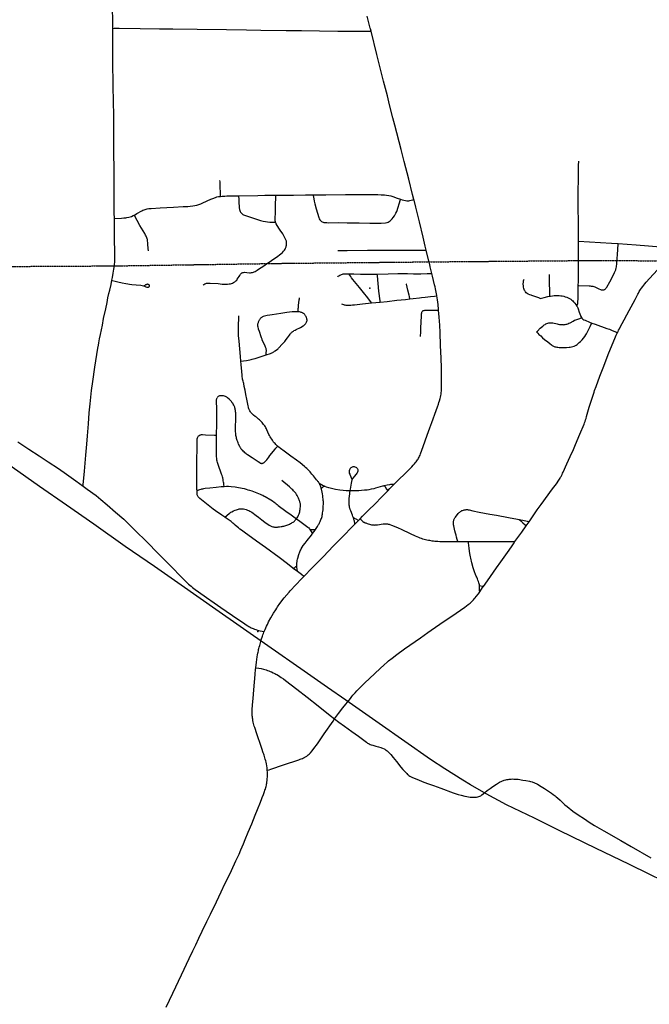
# Model space of a CAD drawing. Header units: feet. Extents: x 2113747 to 2516209, y 960708 to 1356798.
# Tile 32 of 92: x 2282336 to 2291837, y 1157558 to 1172433. Entities that reach past the tile are written whole.
import ezdxf

# ---------------------------------------------------------------- set-up
doc = ezdxf.new("R2010")
doc.units = ezdxf.units.FT
doc.header["$LTSCALE"] = 20
doc.header["$MEASUREMENT"] = 0
doc.linetypes.add('OhDOT_USTN3', pattern=[0.22, 0.165, -0.055])
doc.linetypes.add('rr2', pattern=[0])
for name, color, linetype in [('GM_X_City_Street', 251, 'Continuous'), ('GM_X_County_Road', 3, 'Continuous'), ('GM_X_Rail_Line', 251, 'rr2'), ('GM_X_State_Route', 1, 'Continuous'), ('GM_X_Township', 251, 'OhDOT_USTN3'), ('GM_X_Township_Road', 4, 'Continuous'), ('GM_X_Township_Subdivision', 4, 'Continuous'), ('GM_X_Unincorporated_Location', 2, 'Continuous')]:
    doc.layers.add(name, color=color, linetype=linetype)

msp = doc.modelspace()

# ---------------------------------------------------------------- linework, layer by layer
at = {"layer": 'GM_X_City_Street', "flags": 128}
for points in [[(2283742, 1172302), (2283742, 1172305), (2283742, 1172419), (2283738, 1172602)], [(2283762, 1169709), (2283761, 1169875), (2283760, 1170184), (2283758, 1170410), (2283756, 1170709), (2283754, 1170944), (2283750, 1171239), (2283748, 1171390), (2283746, 1171539), (2283743, 1171701), (2283741, 1172058), (2283742, 1172205), (2283742, 1172302)], [(2283742, 1172302), (2283759, 1172303), (2283838, 1172303), (2284156, 1172301), (2284448, 1172297), (2284645, 1172294), (2285012, 1172288), (2285458, 1172284), (2285760, 1172279), (2285973, 1172277), (2286358, 1172271), (2286591, 1172268), (2286860, 1172264), (2287138, 1172261), (2287446, 1172259), (2287554, 1172258), (2287614, 1172259), (2287638, 1172260)], [(2290769, 1169089), (2290768, 1169174), (2290768, 1169259), (2290767, 1169383), (2290765, 1169586), (2290764, 1169703), (2290766, 1169870), (2290769, 1170001), (2290769, 1170204), (2290770, 1170225), (2290771, 1170253), (2290773, 1170275), (2290775, 1170294)], [(2285362, 1169930), (2285361, 1169950), (2285360, 1169983), (2285357, 1170003)], [(2285365, 1169764), (2285364, 1169802), (2285364, 1169834), (2285364, 1169855), (2285363, 1169874), (2285362, 1169930)], [(2284062, 1169480), (2284084, 1169492), (2284105, 1169505), (2284178, 1169547), (2284196, 1169556), (2284212, 1169562), (2284227, 1169567), (2284242, 1169571), (2284262, 1169575), (2284287, 1169579), (2284319, 1169582), (2284456, 1169591), (2284656, 1169602), (2284802, 1169609), (2284874, 1169613), (2284910, 1169616), (2284947, 1169620), (2284978, 1169626), (2285010, 1169632), (2285040, 1169641), (2285068, 1169651), (2285101, 1169665), (2285220, 1169720), (2285250, 1169734), (2285289, 1169749), (2285313, 1169756), (2285336, 1169761), (2285365, 1169764)], [(2285365, 1169764), (2285389, 1169767), (2285431, 1169768), (2285461, 1169770), (2285528, 1169771), (2285626, 1169774), (2285640, 1169774)], [(2285640, 1169774), (2285930, 1169779), (2286037, 1169780), (2286199, 1169780)], [(2285640, 1169774), (2285640, 1169766), (2285642, 1169720), (2285645, 1169653), (2285647, 1169624), (2285648, 1169607), (2285650, 1169589), (2285654, 1169564), (2285658, 1169549), (2285664, 1169536), (2285670, 1169524), (2285676, 1169516), (2285682, 1169509), (2285691, 1169501), (2285703, 1169491), (2285713, 1169485), (2285727, 1169478), (2285817, 1169448), (2285940, 1169410), (2285971, 1169401), (2286011, 1169391), (2286046, 1169383), (2286076, 1169379), (2286111, 1169376), (2286141, 1169376), (2286189, 1169375), (2286197, 1169375)], [(2286197, 1169375), (2286195, 1169381), (2286193, 1169392), (2286190, 1169421), (2286194, 1169530), (2286196, 1169620), (2286199, 1169768), (2286199, 1169780)], [(2286199, 1169780), (2286221, 1169780), (2286470, 1169784), (2286650, 1169785), (2286750, 1169786), (2286763, 1169786)], [(2286763, 1169786), (2286818, 1169787), (2286956, 1169788), (2287254, 1169790), (2287476, 1169791), (2287739, 1169790), (2287789, 1169788), (2287840, 1169785), (2287872, 1169781), (2287908, 1169776), (2287938, 1169770), (2287965, 1169762), (2288034, 1169739), (2288082, 1169722)], [(2286763, 1169786), (2286764, 1169779), (2286773, 1169727), (2286781, 1169694), (2286792, 1169651), (2286812, 1169575), (2286849, 1169446), (2286856, 1169427), (2286864, 1169412), (2286871, 1169402), (2286879, 1169393), (2286888, 1169386), (2286900, 1169379), (2286915, 1169374), (2286926, 1169371), (2286948, 1169368), (2286973, 1169367), (2287003, 1169366), (2287142, 1169367), (2287276, 1169366), (2287460, 1169363), (2287621, 1169360), (2287792, 1169359), (2287854, 1169363), (2287882, 1169369), (2287898, 1169375), (2287911, 1169384), (2287928, 1169396), (2287943, 1169409), (2287958, 1169424), (2287974, 1169444), (2287990, 1169468), (2288004, 1169492), (2288014, 1169512), (2288025, 1169537), (2288081, 1169719), (2288082, 1169722)], [(2283765, 1169428), (2283764, 1169517), (2283763, 1169578), (2283763, 1169620), (2283762, 1169709)], [(2288082, 1169722), (2288107, 1169713), (2288134, 1169705), (2288158, 1169701), (2288180, 1169699), (2288206, 1169698), (2288225, 1169700), (2288246, 1169705), (2288271, 1169711), (2288285, 1169715)], [(2283765, 1169428), (2283774, 1169428), (2283872, 1169436), (2283907, 1169439), (2283936, 1169442), (2283953, 1169445), (2283982, 1169451), (2284004, 1169456), (2284023, 1169462), (2284049, 1169473), (2284062, 1169480)], [(2284278, 1168941), (2284276, 1168975), (2284272, 1169043), (2284270, 1169063), (2284267, 1169091), (2284263, 1169112), (2284260, 1169124), (2284256, 1169138), (2284251, 1169152), (2284244, 1169165), (2284236, 1169180), (2284224, 1169201), (2284197, 1169243), (2284149, 1169322), (2284066, 1169474), (2284062, 1169480)], [(2283767, 1168728), (2283768, 1168741), (2283770, 1168771), (2283771, 1168849), (2283771, 1168941), (2283768, 1169095), (2283768, 1169157), (2283767, 1169242), (2283766, 1169412), (2283765, 1169428)], [(2285103, 1168422), (2285117, 1168435), (2285130, 1168443), (2285143, 1168448), (2285153, 1168451), (2285166, 1168454), (2285189, 1168455), (2285212, 1168455), (2285329, 1168446), (2285389, 1168439), (2285443, 1168437), (2285474, 1168439), (2285497, 1168442), (2285516, 1168445), (2285530, 1168449), (2285547, 1168455), (2285563, 1168463), (2285580, 1168472), (2285599, 1168486), (2285611, 1168498), (2285620, 1168511), (2285632, 1168533), (2285646, 1168555), (2285657, 1168571), (2285670, 1168590), (2285678, 1168598), (2285689, 1168607), (2285695, 1168611), (2285704, 1168614), (2285715, 1168616), (2285726, 1168617), (2285765, 1168614), (2285804, 1168610), (2285820, 1168610), (2285835, 1168612), (2285851, 1168615), (2285864, 1168619), (2285876, 1168624), (2285889, 1168631), (2285903, 1168638), (2285918, 1168647), (2285955, 1168672), (2286004, 1168705), (2286039, 1168728), (2286071, 1168751), (2286135, 1168795), (2286230, 1168860), (2286256, 1168879), (2286277, 1168896), (2286302, 1168917), (2286318, 1168935), (2286333, 1168953), (2286343, 1168968), (2286349, 1168982), (2286355, 1169000), (2286357, 1169012), (2286360, 1169027), (2286362, 1169051), (2286363, 1169074), (2286360, 1169088), (2286354, 1169105), (2286334, 1169150), (2286305, 1169197), (2286266, 1169254), (2286247, 1169284), (2286208, 1169348), (2286199, 1169366), (2286197, 1169375)], [(2290768, 1168745), (2290768, 1168812), (2290768, 1169033), (2290769, 1169089)], [(2290769, 1169089), (2291265, 1169058), (2291369, 1169050)], [(2291345, 1168750), (2291346, 1168767), (2291356, 1168884), (2291369, 1169043), (2291369, 1169050)], [(2291369, 1169050), (2291638, 1169030), (2292074, 1168997), (2292189, 1168987)], [(2287139, 1168946), (2287156, 1168946), (2287277, 1168946), (2287583, 1168949), (2287655, 1168949), (2287910, 1168950), (2288127, 1168951), (2288320, 1168949), (2288452, 1168949), (2288471, 1168949)], [(2283727, 1168496), (2283733, 1168494), (2283779, 1168482), (2283819, 1168472), (2283884, 1168458), (2283938, 1168447), (2283967, 1168442), (2283994, 1168437), (2284028, 1168434), (2284093, 1168428), (2284165, 1168421), (2284185, 1168418), (2284204, 1168412), (2284230, 1168402), (2284241, 1168397), (2284252, 1168393), (2284263, 1168391), (2284273, 1168392), (2284281, 1168393), (2284287, 1168396), (2284291, 1168400), (2284293, 1168404), (2284295, 1168409), (2284295, 1168414), (2284293, 1168420), (2284290, 1168426), (2284286, 1168430), (2284282, 1168433), (2284277, 1168435), (2284272, 1168436), (2284265, 1168436), (2284256, 1168435), (2284249, 1168433), (2284242, 1168430), (2284235, 1168426), (2284228, 1168421), (2284223, 1168417), (2284215, 1168410)]]:
    msp.add_lwpolyline(points, dxfattribs=at)
at = {"layer": 'GM_X_County_Road', "flags": 128}
for points in [[(2283727, 1168496), (2283736, 1168539), (2283748, 1168604), (2283758, 1168664), (2283761, 1168687), (2283767, 1168728)], [(2291357, 1167704), (2291365, 1167721), (2291375, 1167741), (2291386, 1167762), (2291398, 1167786), (2291457, 1167900), (2291498, 1167975), (2291534, 1168041), (2291622, 1168206), (2291663, 1168285), (2291674, 1168304), (2291685, 1168325), (2291695, 1168340), (2291705, 1168356), (2291721, 1168377), (2291740, 1168403), (2291754, 1168421), (2291771, 1168443), (2291790, 1168467), (2291895, 1168583), (2291964, 1168660), (2291979, 1168678)], [(2283634, 1168065), (2283654, 1168160), (2283668, 1168229), (2283683, 1168297), (2283694, 1168346), (2283714, 1168433), (2283727, 1168496)], [(2283293, 1165388), (2283296, 1165413), (2283301, 1165456), (2283313, 1165614), (2283334, 1165856), (2283349, 1166019), (2283359, 1166147), (2283372, 1166327), (2283384, 1166493), (2283397, 1166631), (2283421, 1166832), (2283439, 1166966), (2283469, 1167183), (2283516, 1167471), (2283523, 1167514), (2283530, 1167552), (2283535, 1167581), (2283540, 1167610), (2283554, 1167676), (2283583, 1167817), (2283602, 1167920), (2283634, 1168065)], [(2291012, 1166829), (2291035, 1166893), (2291092, 1167047), (2291150, 1167197), (2291216, 1167375), (2291275, 1167521), (2291316, 1167618), (2291326, 1167641), (2291339, 1167668), (2291353, 1167697), (2291357, 1167704)], [(2290023, 1164849), (2290146, 1165028), (2290204, 1165108), (2290379, 1165345), (2290436, 1165422), (2290474, 1165479), (2290482, 1165492), (2290491, 1165506), (2290499, 1165520), (2290505, 1165532), (2290511, 1165544), (2290520, 1165562), (2290529, 1165580), (2290536, 1165596), (2290595, 1165724), (2290643, 1165835), (2290691, 1165941), (2290722, 1166015), (2290791, 1166174), (2290853, 1166324), (2290860, 1166343), (2290867, 1166361), (2290876, 1166386), (2290883, 1166410), (2290891, 1166436), (2290930, 1166579), (2291004, 1166807), (2291012, 1166829)], [(2282306, 1166058), (2282476, 1165946), (2282632, 1165842), (2282763, 1165756), (2282919, 1165652), (2283042, 1165566), (2283185, 1165467), (2283293, 1165388)], [(2283293, 1165388), (2283354, 1165343), (2283488, 1165243), (2283560, 1165186), (2283658, 1165105), (2283783, 1164994), (2283905, 1164885), (2284027, 1164766), (2284110, 1164684), (2284222, 1164575), (2284454, 1164340), (2284661, 1164131), (2284739, 1164052), (2284826, 1163963), (2284885, 1163906), (2284904, 1163889), (2284922, 1163873), (2284946, 1163854), (2284966, 1163839), (2284986, 1163824), (2285035, 1163788), (2285156, 1163705), (2285270, 1163624), (2285373, 1163552), (2285630, 1163376), (2285714, 1163319), (2285752, 1163293), (2285778, 1163276), (2285793, 1163266), (2285812, 1163257), (2285829, 1163248), (2285844, 1163241), (2285859, 1163235), (2285879, 1163227), (2285899, 1163220), (2285925, 1163212), (2285945, 1163207), (2285963, 1163202), (2285993, 1163196), (2286027, 1163191)], [(2287473, 1164893), (2287515, 1164854), (2287529, 1164844), (2287536, 1164840), (2287547, 1164834), (2287557, 1164830), (2287568, 1164825), (2287580, 1164821), (2287597, 1164815), (2287615, 1164810), (2287629, 1164806), (2287646, 1164803), (2287658, 1164801), (2287675, 1164800), (2287685, 1164799), (2287697, 1164800), (2287708, 1164800), (2287721, 1164801), (2287738, 1164802), (2287823, 1164815), (2287841, 1164817), (2287855, 1164818), (2287869, 1164817), (2287877, 1164817), (2287887, 1164815), (2287899, 1164813), (2287912, 1164810), (2287924, 1164806), (2287945, 1164798), (2287964, 1164792), (2288045, 1164758), (2288093, 1164736), (2288230, 1164669), (2288302, 1164636), (2288327, 1164625), (2288353, 1164614), (2288374, 1164607), (2288394, 1164600), (2288417, 1164592), (2288441, 1164585), (2288459, 1164581), (2288479, 1164576), (2288505, 1164571), (2288521, 1164568), (2288556, 1164562), (2288580, 1164558), (2288600, 1164556), (2288619, 1164555), (2288648, 1164553), (2288675, 1164552), (2288813, 1164550), (2288949, 1164550)], [(2289979, 1164786), (2289995, 1164808), (2290023, 1164849)], [(2289810, 1164548), (2289914, 1164692), (2289979, 1164786)], [(2288949, 1164550), (2289108, 1164551)], [(2289108, 1164551), (2289147, 1164551), (2289265, 1164550), (2289604, 1164550), (2289810, 1164548)], [(2289333, 1163868), (2289396, 1163958), (2289533, 1164154), (2289597, 1164244), (2289696, 1164386), (2289756, 1164472), (2289786, 1164515), (2289810, 1164548)], [(2289278, 1163790), (2289322, 1163853), (2289333, 1163868)], [(2287882, 1162728), (2287901, 1162745), (2287955, 1162788), (2288028, 1162844), (2288145, 1162929), (2288385, 1163096), (2288438, 1163133), (2288494, 1163173), (2288547, 1163212), (2288677, 1163301), (2288924, 1163469), (2289053, 1163558), (2289106, 1163598), (2289119, 1163609), (2289133, 1163621), (2289147, 1163633), (2289158, 1163644), (2289171, 1163656), (2289184, 1163670), (2289195, 1163682), (2289208, 1163698), (2289225, 1163717), (2289258, 1163762), (2289278, 1163790)], [(2285897, 1162644), (2285943, 1162636), (2285980, 1162629), (2286015, 1162621), (2286037, 1162615), (2286056, 1162609), (2286075, 1162603), (2286096, 1162596), (2286115, 1162588), (2286137, 1162579), (2286160, 1162568), (2286185, 1162556), (2286200, 1162548), (2286217, 1162539), (2286242, 1162524), (2286261, 1162512), (2286283, 1162497), (2286315, 1162474), (2286346, 1162451), (2286520, 1162317), (2286673, 1162198), (2286838, 1162068), (2287022, 1161920), (2287088, 1161871)], [(2287088, 1161871), (2287149, 1161954), (2287214, 1162038), (2287326, 1162180), (2287346, 1162206), (2287365, 1162228), (2287383, 1162249), (2287397, 1162265), (2287422, 1162292), (2287444, 1162314), (2287470, 1162341), (2287545, 1162414), (2287617, 1162481), (2287774, 1162631), (2287837, 1162689), (2287882, 1162728)], [(2286072, 1161095), (2286100, 1161102), (2286126, 1161111), (2286318, 1161178), (2286550, 1161254), (2286568, 1161260), (2286584, 1161266), (2286603, 1161274), (2286618, 1161280), (2286632, 1161287), (2286641, 1161292), (2286658, 1161302), (2286669, 1161309), (2286680, 1161317), (2286691, 1161326), (2286702, 1161336), (2286714, 1161347), (2286726, 1161359), (2286749, 1161386), (2286777, 1161423), (2286828, 1161495), (2286931, 1161644), (2287064, 1161836), (2287088, 1161871)], [(2287088, 1161871), (2287151, 1161823), (2287236, 1161759), (2287346, 1161680), (2287447, 1161607), (2287569, 1161518), (2287587, 1161506), (2287599, 1161498), (2287609, 1161493), (2287623, 1161485), (2287642, 1161478), (2287664, 1161471), (2287712, 1161460), (2287750, 1161450), (2287784, 1161439), (2287798, 1161434), (2287811, 1161428), (2287834, 1161417), (2287845, 1161411), (2287857, 1161404), (2287868, 1161396), (2287880, 1161387), (2287894, 1161375), (2287907, 1161363), (2287936, 1161333), (2287974, 1161288), (2288022, 1161226), (2288088, 1161140), (2288116, 1161107), (2288147, 1161073), (2288177, 1161043), (2288189, 1161032), (2288200, 1161023), (2288210, 1161015), (2288222, 1161007), (2288233, 1161001), (2288245, 1160994), (2288262, 1160985), (2288278, 1160978), (2288363, 1160943), (2288433, 1160916), (2288505, 1160891), (2288580, 1160864)], [(2288580, 1160864), (2288693, 1160823), (2288878, 1160755), (2288955, 1160728), (2288996, 1160716), (2289055, 1160702), (2289086, 1160696), (2289135, 1160690), (2289206, 1160687), (2289228, 1160689), (2289249, 1160691), (2289265, 1160696), (2289281, 1160702), (2289296, 1160710), (2289312, 1160722), (2289355, 1160756), (2289390, 1160788), (2289434, 1160821), (2289475, 1160849), (2289530, 1160884), (2289578, 1160912), (2289610, 1160928), (2289648, 1160945), (2289673, 1160951), (2289687, 1160954), (2289705, 1160957), (2289723, 1160959), (2289737, 1160961), (2289755, 1160962), (2289774, 1160963), (2289793, 1160962), (2289813, 1160962), (2289834, 1160960), (2289856, 1160958), (2289927, 1160946), (2289975, 1160938), (2290027, 1160927), (2290046, 1160922), (2290068, 1160917), (2290080, 1160913), (2290093, 1160910), (2290114, 1160901), (2290132, 1160892), (2290151, 1160882), (2290205, 1160851), (2290255, 1160820), (2290318, 1160779), (2290361, 1160748), (2290387, 1160728), (2290415, 1160707), (2290432, 1160692), (2290450, 1160677), (2290492, 1160640), (2290565, 1160574), (2290598, 1160546), (2290627, 1160521), (2290653, 1160501), (2290685, 1160477), (2290762, 1160422), (2290858, 1160358), (2290930, 1160312), (2291011, 1160262), (2291149, 1160180), (2291409, 1160032), (2291565, 1159942), (2291861, 1159772)]]:
    msp.add_lwpolyline(points, dxfattribs=at)
at = {"layer": 'GM_X_Rail_Line', "flags": 128}
for points in [[(2291530, 1159674), (2291035, 1159913), (2290486, 1160179), (2290104, 1160368), (2289684, 1160574), (2289375, 1160740), (2289138, 1160876), (2289025, 1160946), (2288889, 1161029), (2288753, 1161115), (2288537, 1161259), (2287763, 1161801), (2287256, 1162152), (2286981, 1162344), (2286627, 1162592), (2286082, 1162973), (2285296, 1163524), (2284772, 1163889), (2284368, 1164171), (2283930, 1164476), (2283453, 1164811), (2283042, 1165100), (2282634, 1165383), (2282222, 1165672), (2281815, 1165956), (2281289, 1166323), (2280418, 1166934), (2279320, 1167700), (2278664, 1168160), (2277952, 1168657), (2277775, 1168780), (2277690, 1168848)], [(2295753, 1157594), (2295314, 1157817), (2295042, 1157960), (2293910, 1158512), (2293080, 1158917), (2292346, 1159274), (2292034, 1159427), (2291843, 1159519), (2291530, 1159674)]]:
    msp.add_lwpolyline(points, dxfattribs=at)
at = {"layer": 'GM_X_State_Route', "flags": 128}
for points in [[(2287626, 1172306), (2287578, 1172484)], [(2288206, 1170022), (2288138, 1170289), (2288091, 1170472), (2287995, 1170840), (2287969, 1170949), (2287919, 1171149), (2287885, 1171282), (2287828, 1171505), (2287727, 1171906), (2287638, 1172260), (2287629, 1172293), (2287626, 1172306)], [(2288523, 1168735), (2288520, 1168745), (2288471, 1168949), (2288456, 1169013), (2288425, 1169146), (2288368, 1169381), (2288314, 1169599), (2288287, 1169707), (2288285, 1169715), (2288265, 1169791), (2288206, 1170022)], [(2286401, 1163783), (2286420, 1163804), (2286589, 1163987), (2286624, 1164023), (2286752, 1164152), (2286920, 1164325), (2287068, 1164480), (2287208, 1164623), (2287364, 1164783), (2287394, 1164813), (2287448, 1164868), (2287473, 1164893), (2287510, 1164931), (2287611, 1165032), (2287688, 1165108), (2287807, 1165230), (2287867, 1165292), (2287889, 1165315), (2287922, 1165349), (2287986, 1165415), (2288018, 1165448), (2288187, 1165614), (2288216, 1165641), (2288253, 1165678), (2288274, 1165701), (2288295, 1165724), (2288305, 1165737), (2288320, 1165755), (2288329, 1165768), (2288339, 1165782), (2288347, 1165795), (2288356, 1165810), (2288362, 1165823), (2288369, 1165837), (2288377, 1165856), (2288385, 1165874), (2288425, 1165985), (2288487, 1166154), (2288526, 1166266), (2288557, 1166349), (2288622, 1166531), (2288641, 1166586), (2288654, 1166624), (2288663, 1166649), (2288671, 1166677), (2288680, 1166709), (2288686, 1166731), (2288691, 1166754), (2288695, 1166774), (2288698, 1166793), (2288702, 1166833), (2288703, 1166938), (2288703, 1167020), (2288699, 1167174), (2288695, 1167322), (2288686, 1167512), (2288680, 1167709), (2288675, 1167817), (2288667, 1167938), (2288658, 1168047), (2288657, 1168053), (2288650, 1168130), (2288641, 1168200), (2288635, 1168229), (2288631, 1168259), (2288630, 1168265), (2288621, 1168316), (2288611, 1168366), (2288604, 1168398), (2288598, 1168426), (2288564, 1168560), (2288555, 1168599), (2288531, 1168701), (2288523, 1168735)], [(2285897, 1162644), (2285907, 1162725), (2285919, 1162806), (2285925, 1162836), (2285929, 1162861), (2285933, 1162879), (2285938, 1162899), (2285942, 1162918), (2285947, 1162936), (2285952, 1162956), (2285958, 1162980), (2285963, 1163001), (2285969, 1163019), (2285975, 1163041), (2285982, 1163064), (2285987, 1163082), (2285995, 1163103), (2286001, 1163122), (2286006, 1163138), (2286014, 1163159), (2286022, 1163178), (2286027, 1163191), (2286031, 1163200), (2286040, 1163220), (2286052, 1163248), (2286062, 1163271), (2286075, 1163297), (2286086, 1163320), (2286093, 1163336), (2286128, 1163399), (2286167, 1163467), (2286177, 1163483), (2286189, 1163501), (2286200, 1163520), (2286214, 1163542), (2286226, 1163561), (2286238, 1163579), (2286250, 1163597), (2286293, 1163654), (2286328, 1163698), (2286401, 1163783)], [(2285997, 1160684), (2286013, 1160726), (2286030, 1160772), (2286037, 1160792), (2286043, 1160810), (2286050, 1160833), (2286053, 1160850), (2286058, 1160869), (2286060, 1160883), (2286063, 1160899), (2286065, 1160912), (2286067, 1160923), (2286069, 1160936), (2286071, 1160951), (2286072, 1160968), (2286073, 1160990), (2286074, 1161005), (2286074, 1161029), (2286074, 1161064), (2286072, 1161095), (2286069, 1161131), (2286064, 1161163), (2286060, 1161189), (2286055, 1161214), (2286049, 1161239), (2286042, 1161262), (2286036, 1161283), (2286029, 1161301), (2286023, 1161320), (2286018, 1161337), (2286012, 1161358), (2285989, 1161423), (2285903, 1161675), (2285892, 1161709), (2285883, 1161738), (2285876, 1161759), (2285870, 1161781), (2285864, 1161803), (2285860, 1161823), (2285855, 1161844), (2285852, 1161864), (2285849, 1161883), (2285847, 1161900), (2285845, 1161918), (2285844, 1161939), (2285844, 1161957), (2285845, 1162006), (2285850, 1162081), (2285860, 1162179), (2285871, 1162307), (2285887, 1162543), (2285895, 1162621), (2285897, 1162644)], [(2284547, 1157516), (2284648, 1157728), (2284777, 1158002), (2284894, 1158248), (2284949, 1158366), (2284993, 1158458), (2285041, 1158556), (2285092, 1158662), (2285162, 1158807), (2285217, 1158921), (2285306, 1159108), (2285376, 1159258), (2285434, 1159376), (2285476, 1159464), (2285532, 1159579), (2285600, 1159725), (2285648, 1159829), (2285674, 1159890), (2285714, 1159981), (2285740, 1160046), (2285786, 1160157), (2285839, 1160287), (2285890, 1160417), (2285923, 1160500), (2285970, 1160614), (2285991, 1160669), (2285997, 1160684)]]:
    msp.add_lwpolyline(points, dxfattribs=at)
at = {"layer": 'GM_X_Township', "flags": 128}
msp.add_lwpolyline([(2273465, 1168621), (2274222, 1168649), (2275702, 1168645), (2277283, 1168667), (2279753, 1168692), (2283763, 1168714), (2286335, 1168753), (2288511, 1168775), (2290765, 1168794), (2291346, 1168797), (2292060, 1168787), (2297619, 1168803), (2298939, 1168800), (2298978, 1164715), (2298994, 1162899), (2299028, 1155428), (2299048, 1152561), (2299032, 1145317), (2299033, 1144176), (2297667, 1144176), (2295498, 1144177), (2292293, 1144206), (2290241, 1144201), (2286547, 1144191), (2284989, 1144172), (2284147, 1144164), (2283046, 1144164), (2282946, 1144163), (2282616, 1144160), (2282224, 1144168), (2278962, 1144111), (2276673, 1144104), (2276352, 1144118), (2275977, 1144134), (2275848, 1144130), (2274451, 1144100), (2273707, 1144117), (2273652, 1147706), (2273648, 1148193), (2273645, 1148717), (2273636, 1149823), (2273632, 1150488), (2273596, 1155295), (2273585, 1158808), (2273560, 1160546), (2273539, 1163372), (2273486, 1167056), (2273465, 1168621)], dxfattribs=at)
at = {"layer": 'GM_X_Township_Road', "flags": 128}
for points in [[(2288949, 1164550), (2288940, 1164582), (2288930, 1164617), (2288922, 1164646), (2288913, 1164677), (2288905, 1164710), (2288886, 1164788), (2288883, 1164802), (2288882, 1164813), (2288882, 1164821), (2288882, 1164832), (2288882, 1164842), (2288884, 1164855), (2288887, 1164867), (2288889, 1164876), (2288892, 1164885), (2288898, 1164896), (2288903, 1164906), (2288911, 1164919), (2288955, 1164972), (2288970, 1164989), (2288977, 1164995), (2288982, 1165000), (2288989, 1165005), (2288996, 1165009), (2289008, 1165016), (2289019, 1165020), (2289031, 1165025), (2289042, 1165028), (2289053, 1165030), (2289065, 1165031), (2289076, 1165032), (2289085, 1165033), (2289095, 1165032), (2289106, 1165031), (2289118, 1165029), (2289175, 1165015), (2289268, 1164995), (2289432, 1164964), (2289532, 1164946), (2289713, 1164912), (2289846, 1164888), (2289875, 1164882)], [(2289875, 1164882), (2289929, 1164871), (2289993, 1164856), (2290023, 1164849)], [(2289875, 1164882), (2289900, 1164860), (2289929, 1164834), (2289962, 1164803), (2289979, 1164786)], [(2289275, 1163881), (2289273, 1163895), (2289269, 1163910), (2289265, 1163927), (2289259, 1163944), (2289252, 1163965), (2289245, 1163986), (2289234, 1164009), (2289226, 1164028), (2289216, 1164054), (2289200, 1164094), (2289181, 1164154), (2289159, 1164229), (2289143, 1164296), (2289138, 1164319), (2289133, 1164342), (2289129, 1164371), (2289124, 1164402), (2289119, 1164450), (2289110, 1164530), (2289108, 1164551)], [(2289278, 1163790), (2289277, 1163810), (2289277, 1163846), (2289276, 1163860), (2289275, 1163881)], [(2289333, 1163868), (2289316, 1163872), (2289296, 1163877), (2289275, 1163881)]]:
    msp.add_lwpolyline(points, dxfattribs=at)
at = {"layer": 'GM_X_Township_Subdivision', "flags": 128}
for points in [[(2290766, 1168416), (2290776, 1168416), (2290932, 1168412), (2290946, 1168411), (2290959, 1168409), (2290983, 1168405), (2291001, 1168400), (2291017, 1168395), (2291035, 1168387), (2291067, 1168372), (2291110, 1168354), (2291117, 1168352), (2291126, 1168350), (2291135, 1168350), (2291145, 1168351), (2291155, 1168354), (2291163, 1168357), (2291170, 1168363), (2291175, 1168368), (2291180, 1168373), (2291188, 1168383), (2291196, 1168394), (2291242, 1168474), (2291267, 1168520), (2291314, 1168613), (2291323, 1168635), (2291330, 1168654), (2291334, 1168667), (2291337, 1168681), (2291340, 1168700), (2291345, 1168750)], [(2290766, 1168416), (2290767, 1168477), (2290768, 1168654), (2290768, 1168745)], [(2287136, 1168550), (2287144, 1168558), (2287154, 1168565), (2287166, 1168572), (2287180, 1168579), (2287192, 1168584), (2287207, 1168590), (2287218, 1168592), (2287228, 1168593), (2287279, 1168595), (2287301, 1168595)], [(2287301, 1168595), (2287376, 1168595), (2287480, 1168591), (2287547, 1168590), (2287623, 1168590), (2287733, 1168589)], [(2287645, 1168156), (2287588, 1168229), (2287523, 1168314), (2287464, 1168385), (2287387, 1168479), (2287365, 1168507), (2287343, 1168535), (2287332, 1168551), (2287301, 1168595)], [(2287733, 1168589), (2287738, 1168589), (2287898, 1168596), (2288042, 1168599), (2288188, 1168598), (2288279, 1168596), (2288391, 1168596), (2288486, 1168597), (2288521, 1168598), (2288555, 1168599)], [(2287776, 1168168), (2287774, 1168184), (2287758, 1168333), (2287736, 1168565), (2287733, 1168589)], [(2290334, 1168255), (2290334, 1168263), (2290334, 1168344), (2290333, 1168448), (2290333, 1168543), (2290333, 1168585)], [(2288222, 1168216), (2288216, 1168249), (2288212, 1168272), (2288195, 1168349), (2288173, 1168436), (2288170, 1168442)], [(2290189, 1168221), (2290172, 1168230), (2290140, 1168241), (2290108, 1168251), (2290079, 1168261), (2290065, 1168265), (2290053, 1168269), (2290034, 1168277), (2290011, 1168289), (2289994, 1168299), (2289981, 1168308), (2289969, 1168320), (2289962, 1168330), (2289955, 1168343), (2289950, 1168355), (2289945, 1168372), (2289941, 1168390), (2289938, 1168413), (2289936, 1168436), (2289937, 1168474), (2289938, 1168488), (2289942, 1168502), (2289947, 1168514)], [(2290745, 1168107), (2290750, 1168118), (2290755, 1168132), (2290757, 1168146), (2290758, 1168161), (2290762, 1168225), (2290763, 1168257), (2290766, 1168416)], [(2288222, 1168216), (2288275, 1168222), (2288367, 1168231), (2288401, 1168235), (2288454, 1168241), (2288537, 1168250), (2288598, 1168256), (2288631, 1168259)], [(2290334, 1168255), (2290344, 1168256), (2290377, 1168261), (2290403, 1168264), (2290427, 1168265), (2290452, 1168266), (2290478, 1168264), (2290504, 1168262), (2290524, 1168259), (2290550, 1168254), (2290570, 1168248), (2290594, 1168239), (2290615, 1168230), (2290631, 1168221), (2290651, 1168209), (2290667, 1168198), (2290682, 1168186), (2290694, 1168172), (2290714, 1168149), (2290728, 1168131), (2290741, 1168113), (2290745, 1168107)], [(2286538, 1168020), (2286539, 1168039), (2286539, 1168056), (2286540, 1168071), (2286541, 1168083), (2286544, 1168129), (2286545, 1168138), (2286546, 1168148), (2286547, 1168158), (2286547, 1168168), (2286549, 1168177), (2286551, 1168188), (2286553, 1168202), (2286556, 1168216), (2286559, 1168233)], [(2287194, 1168142), (2287207, 1168136), (2287221, 1168131), (2287234, 1168127), (2287245, 1168125), (2287258, 1168122), (2287285, 1168121), (2287304, 1168121), (2287331, 1168122), (2287360, 1168124), (2287389, 1168126), (2287431, 1168131), (2287507, 1168140), (2287645, 1168156)], [(2287645, 1168156), (2287776, 1168168)], [(2287776, 1168168), (2287881, 1168178), (2288027, 1168194), (2288157, 1168208), (2288222, 1168216)], [(2290189, 1168221), (2290251, 1168237), (2290305, 1168249), (2290334, 1168255)], [(2285674, 1167275), (2285668, 1167347), (2285646, 1167575), (2285640, 1167660), (2285638, 1167696), (2285636, 1167722), (2285636, 1167747), (2285636, 1167768), (2285639, 1167834), (2285643, 1167909), (2285643, 1167919), (2285643, 1167930), (2285643, 1167941), (2285642, 1167951), (2285641, 1167961)], [(2285674, 1167275), (2285712, 1167280), (2285761, 1167286), (2285786, 1167291), (2285811, 1167296), (2285828, 1167300), (2285843, 1167304), (2285864, 1167309), (2285887, 1167316), (2285966, 1167341), (2286054, 1167369), (2286121, 1167392), (2286139, 1167400), (2286154, 1167406), (2286163, 1167412), (2286173, 1167417), (2286182, 1167423), (2286190, 1167428), (2286226, 1167455), (2286230, 1167458), (2286236, 1167463), (2286242, 1167470), (2286246, 1167474), (2286298, 1167531), (2286335, 1167572), (2286359, 1167602), (2286378, 1167628), (2286406, 1167669), (2286417, 1167683), (2286425, 1167692), (2286433, 1167701), (2286441, 1167709), (2286449, 1167716), (2286456, 1167723), (2286466, 1167729), (2286475, 1167736), (2286492, 1167745), (2286510, 1167755), (2286572, 1167785), (2286613, 1167806), (2286626, 1167814), (2286633, 1167821), (2286640, 1167827), (2286645, 1167833), (2286650, 1167839), (2286656, 1167848), (2286661, 1167855), (2286666, 1167866), (2286670, 1167878), (2286672, 1167890), (2286672, 1167898), (2286671, 1167906), (2286670, 1167913), (2286669, 1167921), (2286666, 1167929), (2286664, 1167936), (2286660, 1167944), (2286657, 1167950), (2286651, 1167961), (2286645, 1167969), (2286641, 1167975), (2286636, 1167982), (2286630, 1167988), (2286625, 1167992), (2286618, 1167997), (2286611, 1168000), (2286604, 1168004), (2286595, 1168008), (2286584, 1168012), (2286572, 1168015), (2286557, 1168018), (2286539, 1168020), (2286538, 1168020)], [(2286538, 1168020), (2286505, 1168022), (2286493, 1168022), (2286482, 1168022), (2286465, 1168021), (2286450, 1168019), (2286369, 1168008), (2286275, 1167995), (2286148, 1167973), (2286111, 1167967), (2286069, 1167962), (2286012, 1167950), (2285999, 1167945), (2285993, 1167941), (2285985, 1167936), (2285979, 1167931), (2285970, 1167923), (2285965, 1167916), (2285960, 1167910), (2285954, 1167901), (2285949, 1167892), (2285943, 1167882), (2285940, 1167873), (2285936, 1167865), (2285933, 1167856), (2285929, 1167843), (2285927, 1167832), (2285926, 1167820), (2285926, 1167806), (2285929, 1167794), (2285937, 1167764), (2285949, 1167728), (2285975, 1167646), (2285981, 1167632), (2285985, 1167621), (2285989, 1167610), (2285992, 1167602), (2286007, 1167565), (2286028, 1167519), (2286034, 1167505), (2286041, 1167492), (2286045, 1167481), (2286049, 1167470), (2286051, 1167462), (2286052, 1167454), (2286053, 1167445), (2286054, 1167437), (2286054, 1167429), (2286053, 1167420), (2286052, 1167411), (2286051, 1167398), (2286052, 1167383), (2286054, 1167369)], [(2288386, 1167645), (2288389, 1167720), (2288392, 1167779), (2288399, 1167952), (2288402, 1167991), (2288403, 1168003), (2288404, 1168010), (2288406, 1168017), (2288408, 1168023), (2288411, 1168027), (2288414, 1168031), (2288418, 1168033), (2288421, 1168036)], [(2288421, 1168036), (2288426, 1168039), (2288431, 1168040), (2288435, 1168041), (2288441, 1168042), (2288449, 1168043), (2288479, 1168044), (2288611, 1168046), (2288658, 1168047)], [(2290745, 1168107), (2290749, 1168100), (2290757, 1168082), (2290762, 1168067), (2290780, 1168017), (2290800, 1167963), (2290806, 1167947), (2290814, 1167932), (2290817, 1167928)], [(2290137, 1167718), (2290149, 1167729), (2290192, 1167773), (2290208, 1167787), (2290230, 1167805), (2290252, 1167822), (2290265, 1167830), (2290278, 1167837), (2290292, 1167845), (2290308, 1167850), (2290322, 1167854), (2290338, 1167855), (2290350, 1167855), (2290361, 1167854), (2290384, 1167851), (2290448, 1167838), (2290463, 1167834), (2290483, 1167830), (2290508, 1167827), (2290527, 1167826), (2290539, 1167825), (2290550, 1167826), (2290568, 1167828), (2290582, 1167831), (2290594, 1167834), (2290606, 1167838), (2290623, 1167846), (2290644, 1167856), (2290690, 1167881), (2290711, 1167892), (2290728, 1167899), (2290743, 1167905), (2290757, 1167910), (2290774, 1167915), (2290813, 1167927), (2290817, 1167928)], [(2290137, 1167718), (2290153, 1167699), (2290171, 1167679), (2290198, 1167655), (2290228, 1167628), (2290257, 1167603), (2290305, 1167565), (2290335, 1167541), (2290362, 1167521), (2290373, 1167513), (2290382, 1167507), (2290391, 1167501), (2290402, 1167497), (2290414, 1167493), (2290429, 1167489), (2290444, 1167486), (2290459, 1167484), (2290476, 1167482), (2290512, 1167480), (2290544, 1167480), (2290588, 1167482), (2290626, 1167485), (2290644, 1167486), (2290665, 1167490), (2290684, 1167494), (2290706, 1167501), (2290723, 1167510), (2290736, 1167518), (2290747, 1167527), (2290763, 1167541), (2290780, 1167555), (2290799, 1167574), (2290822, 1167598), (2290844, 1167624), (2290862, 1167648), (2290879, 1167674), (2290888, 1167689), (2290900, 1167709), (2290919, 1167746), (2290944, 1167798), (2290966, 1167845), (2290969, 1167850)], [(2290817, 1167928), (2290818, 1167926), (2290825, 1167918), (2290834, 1167911), (2290850, 1167901), (2290868, 1167892), (2290937, 1167862), (2290969, 1167850)], [(2290969, 1167850), (2291021, 1167831), (2291197, 1167770), (2291237, 1167756), (2291279, 1167739), (2291341, 1167711), (2291357, 1167704)], [(2286064, 1166239), (2286058, 1166252), (2286051, 1166265), (2286043, 1166281), (2286033, 1166295), (2286025, 1166308), (2286015, 1166320), (2286007, 1166331), (2285994, 1166346), (2285979, 1166363), (2285966, 1166376), (2285956, 1166386), (2285941, 1166400), (2285929, 1166410), (2285909, 1166426), (2285891, 1166440), (2285865, 1166460), (2285855, 1166469), (2285847, 1166475), (2285839, 1166484), (2285831, 1166493), (2285825, 1166501), (2285817, 1166511), (2285811, 1166522), (2285805, 1166532), (2285801, 1166542), (2285796, 1166553), (2285791, 1166567), (2285788, 1166579), (2285782, 1166601), (2285777, 1166624), (2285763, 1166698), (2285750, 1166769), (2285736, 1166836), (2285724, 1166892), (2285716, 1166935), (2285711, 1166954), (2285708, 1166970), (2285704, 1166987), (2285700, 1167004), (2285697, 1167020), (2285694, 1167038), (2285691, 1167065), (2285686, 1167120), (2285678, 1167224), (2285674, 1167275)], [(2285308, 1166157), (2285310, 1166326), (2285312, 1166426), (2285312, 1166491), (2285312, 1166505), (2285311, 1166518), (2285311, 1166533), (2285311, 1166552), (2285311, 1166573), (2285309, 1166599), (2285307, 1166624), (2285305, 1166645), (2285304, 1166671), (2285305, 1166679), (2285306, 1166688), (2285307, 1166697), (2285309, 1166704), (2285312, 1166712), (2285314, 1166720)], [(2285987, 1165728), (2285979, 1165728), (2285972, 1165729), (2285968, 1165730), (2285963, 1165733), (2285958, 1165736), (2285933, 1165754), (2285844, 1165815), (2285776, 1165861), (2285761, 1165871), (2285747, 1165882), (2285735, 1165892), (2285722, 1165903), (2285709, 1165916), (2285697, 1165928), (2285689, 1165937), (2285680, 1165947), (2285672, 1165959), (2285667, 1165966), (2285661, 1165976), (2285656, 1165985), (2285640, 1166021), (2285633, 1166040), (2285626, 1166057), (2285619, 1166076), (2285614, 1166091), (2285609, 1166107), (2285606, 1166121), (2285603, 1166135), (2285600, 1166152), (2285597, 1166170), (2285596, 1166189), (2285594, 1166205), (2285594, 1166223), (2285594, 1166244), (2285598, 1166433), (2285597, 1166473), (2285596, 1166492), (2285594, 1166509), (2285592, 1166527), (2285589, 1166542), (2285586, 1166556), (2285583, 1166568), (2285580, 1166580), (2285576, 1166590), (2285571, 1166601), (2285566, 1166612), (2285559, 1166624), (2285551, 1166638), (2285544, 1166647), (2285538, 1166657), (2285531, 1166665), (2285522, 1166674), (2285496, 1166700), (2285474, 1166720), (2285460, 1166729), (2285450, 1166735), (2285440, 1166741), (2285427, 1166746), (2285410, 1166750), (2285393, 1166752), (2285382, 1166752), (2285370, 1166752), (2285358, 1166750), (2285350, 1166749), (2285339, 1166746), (2285330, 1166741), (2285324, 1166736), (2285319, 1166729), (2285314, 1166720)], [(2286229, 1165990), (2286227, 1165992), (2286212, 1166006), (2286201, 1166017), (2286189, 1166030), (2286178, 1166041), (2286168, 1166053), (2286161, 1166061), (2286149, 1166080), (2286139, 1166094), (2286127, 1166115), (2286117, 1166131), (2286107, 1166151), (2286098, 1166169), (2286064, 1166239)], [(2285012, 1165321), (2285011, 1165338), (2285010, 1165536), (2285009, 1165658), (2285011, 1165777), (2285014, 1165958), (2285014, 1166032), (2285013, 1166085), (2285015, 1166102), (2285018, 1166115), (2285023, 1166128), (2285029, 1166137), (2285036, 1166145), (2285047, 1166153), (2285059, 1166159), (2285069, 1166163), (2285079, 1166165), (2285096, 1166166), (2285139, 1166164), (2285276, 1166158), (2285308, 1166157)], [(2285423, 1165383), (2285418, 1165409), (2285415, 1165429), (2285412, 1165447), (2285408, 1165467), (2285404, 1165486), (2285399, 1165512), (2285394, 1165528), (2285390, 1165545), (2285383, 1165565), (2285377, 1165581), (2285372, 1165596), (2285339, 1165683), (2285325, 1165727), (2285320, 1165745), (2285315, 1165762), (2285313, 1165777), (2285311, 1165789), (2285309, 1165810), (2285307, 1165831), (2285305, 1165858), (2285304, 1165884), (2285308, 1166134), (2285308, 1166157)], [(2285987, 1165728), (2285995, 1165730), (2286001, 1165732), (2286007, 1165734), (2286015, 1165737), (2286020, 1165741), (2286025, 1165744), (2286031, 1165749), (2286037, 1165754), (2286044, 1165762), (2286051, 1165769), (2286066, 1165786), (2286096, 1165825), (2286113, 1165849), (2286140, 1165883), (2286185, 1165939), (2286202, 1165959), (2286210, 1165969), (2286229, 1165990)], [(2286855, 1165430), (2286849, 1165438), (2286843, 1165449), (2286836, 1165458), (2286830, 1165466), (2286816, 1165483), (2286770, 1165541), (2286747, 1165569), (2286731, 1165589), (2286718, 1165603), (2286702, 1165620), (2286689, 1165634), (2286667, 1165655), (2286651, 1165669), (2286633, 1165685), (2286570, 1165737), (2286513, 1165781), (2286430, 1165839), (2286327, 1165913), (2286273, 1165954), (2286248, 1165975), (2286229, 1165990)], [(2287325, 1165320), (2287328, 1165340), (2287342, 1165430), (2287347, 1165459), (2287350, 1165467), (2287352, 1165475), (2287355, 1165481), (2287359, 1165490), (2287364, 1165500), (2287372, 1165510), (2287389, 1165532), (2287421, 1165569), (2287430, 1165582), (2287436, 1165592), (2287440, 1165604), (2287443, 1165616), (2287443, 1165625), (2287442, 1165634), (2287437, 1165645), (2287431, 1165655), (2287425, 1165662), (2287415, 1165668), (2287401, 1165675), (2287389, 1165678), (2287377, 1165679), (2287365, 1165678), (2287353, 1165674), (2287343, 1165668), (2287333, 1165661), (2287324, 1165652), (2287317, 1165642), (2287312, 1165631), (2287308, 1165619), (2287306, 1165607), (2287307, 1165595), (2287310, 1165583), (2287316, 1165565), (2287340, 1165511), (2287352, 1165485)], [(2286513, 1164893), (2286524, 1164910), (2286534, 1164925), (2286540, 1164935), (2286545, 1164947), (2286550, 1164957), (2286554, 1164968), (2286558, 1164983), (2286562, 1164999), (2286565, 1165018), (2286568, 1165036), (2286570, 1165052), (2286571, 1165076), (2286571, 1165095), (2286571, 1165108), (2286571, 1165119), (2286569, 1165131), (2286564, 1165152), (2286560, 1165165), (2286555, 1165180), (2286550, 1165191), (2286543, 1165206), (2286524, 1165244), (2286515, 1165259), (2286508, 1165271), (2286502, 1165279), (2286495, 1165288), (2286488, 1165296), (2286480, 1165305), (2286469, 1165316), (2286456, 1165329), (2286444, 1165341), (2286430, 1165354), (2286418, 1165364), (2286408, 1165374), (2286292, 1165470)], [(2285012, 1165321), (2285055, 1165336), (2285073, 1165342), (2285084, 1165345), (2285099, 1165348), (2285116, 1165351), (2285134, 1165354), (2285206, 1165361), (2285302, 1165371), (2285378, 1165379), (2285423, 1165383)], [(2285432, 1164918), (2285384, 1164950), (2285293, 1165013), (2285255, 1165040), (2285079, 1165179), (2285054, 1165200), (2285046, 1165208), (2285039, 1165214), (2285031, 1165223), (2285026, 1165233), (2285020, 1165245), (2285016, 1165257), (2285013, 1165270), (2285012, 1165287), (2285012, 1165321)], [(2285423, 1165383), (2285456, 1165385), (2285486, 1165384), (2285525, 1165381), (2285590, 1165374), (2285639, 1165367), (2285668, 1165362), (2285693, 1165356), (2285722, 1165349), (2285753, 1165341), (2285779, 1165333), (2285805, 1165325), (2285838, 1165315), (2285866, 1165305), (2285888, 1165297), (2285964, 1165267), (2285987, 1165256), (2286006, 1165248), (2286026, 1165237), (2286041, 1165229), (2286125, 1165178), (2286149, 1165162), (2286174, 1165144), (2286189, 1165133), (2286205, 1165120), (2286222, 1165108), (2286238, 1165096), (2286351, 1165010), (2286432, 1164953), (2286474, 1164922), (2286513, 1164893)], [(2286798, 1164730), (2286820, 1164761), (2286829, 1164776), (2286837, 1164789), (2286845, 1164805), (2286853, 1164819), (2286860, 1164832), (2286869, 1164851), (2286877, 1164867), (2286882, 1164882), (2286888, 1164897), (2286893, 1164913), (2286898, 1164928), (2286902, 1164946), (2286905, 1164963), (2286908, 1164983), (2286912, 1165005), (2286914, 1165027), (2286916, 1165054), (2286917, 1165062), (2286918, 1165082), (2286919, 1165113), (2286919, 1165133), (2286919, 1165152), (2286917, 1165171), (2286915, 1165194), (2286912, 1165216), (2286909, 1165238), (2286904, 1165269), (2286899, 1165295), (2286894, 1165319), (2286891, 1165331), (2286889, 1165343), (2286887, 1165350), (2286885, 1165355)], [(2286855, 1165430), (2286889, 1165412), (2286914, 1165398), (2286934, 1165389), (2286936, 1165388)], [(2286885, 1165355), (2286884, 1165358), (2286883, 1165364), (2286881, 1165371), (2286878, 1165378), (2286876, 1165386), (2286873, 1165393), (2286870, 1165400), (2286867, 1165407), (2286864, 1165414), (2286859, 1165422), (2286855, 1165430)], [(2286885, 1165355), (2286904, 1165367), (2286922, 1165379), (2286936, 1165388)], [(2286936, 1165388), (2286963, 1165377), (2286994, 1165367), (2287019, 1165359), (2287059, 1165350), (2287102, 1165342), (2287165, 1165333), (2287218, 1165327), (2287263, 1165323), (2287287, 1165321), (2287305, 1165320), (2287325, 1165320)], [(2287373, 1164908), (2287373, 1164908), (2287365, 1164927), (2287357, 1164947), (2287331, 1165011), (2287327, 1165022), (2287324, 1165032), (2287322, 1165039), (2287320, 1165047), (2287317, 1165056), (2287315, 1165065), (2287313, 1165075), (2287312, 1165086), (2287310, 1165098), (2287309, 1165107), (2287308, 1165117), (2287307, 1165127), (2287307, 1165135), (2287307, 1165145), (2287307, 1165157), (2287310, 1165200), (2287318, 1165271), (2287319, 1165278), (2287320, 1165285), (2287325, 1165320)], [(2287325, 1165320), (2287352, 1165319), (2287400, 1165320), (2287452, 1165323), (2287494, 1165326), (2287541, 1165329), (2287578, 1165333), (2287610, 1165338), (2287645, 1165344), (2287684, 1165353), (2287710, 1165360), (2287745, 1165370), (2287779, 1165380), (2287818, 1165391), (2287827, 1165393), (2287835, 1165394)], [(2287835, 1165394), (2287879, 1165404), (2287923, 1165412), (2287938, 1165414), (2287946, 1165414), (2287957, 1165415), (2287986, 1165415)], [(2287835, 1165394), (2287849, 1165374), (2287872, 1165341), (2287889, 1165315)], [(2285432, 1164918), (2285461, 1164943), (2285500, 1164976), (2285511, 1164985), (2285523, 1164992), (2285536, 1164999), (2285562, 1165011), (2285589, 1165022), (2285606, 1165029), (2285622, 1165034), (2285637, 1165039), (2285650, 1165042), (2285661, 1165043), (2285673, 1165044), (2285683, 1165044), (2285694, 1165044), (2285713, 1165042), (2285734, 1165038), (2285755, 1165032), (2285773, 1165025), (2285792, 1165017), (2285808, 1165010), (2285820, 1165004), (2285830, 1164997), (2285840, 1164992), (2285903, 1164945), (2285938, 1164917), (2285992, 1164875), (2286036, 1164842), (2286103, 1164795), (2286113, 1164790), (2286120, 1164786), (2286129, 1164782), (2286142, 1164776), (2286156, 1164772), (2286169, 1164770), (2286181, 1164768), (2286196, 1164767), (2286210, 1164768), (2286225, 1164769), (2286238, 1164770), (2286258, 1164772), (2286280, 1164775), (2286297, 1164778), (2286308, 1164780), (2286323, 1164784), (2286339, 1164788), (2286352, 1164791), (2286366, 1164795), (2286381, 1164801), (2286395, 1164807), (2286408, 1164812), (2286423, 1164820), (2286437, 1164827), (2286450, 1164835), (2286462, 1164843), (2286471, 1164849), (2286481, 1164856), (2286490, 1164866), (2286499, 1164877), (2286513, 1164893)], [(2286464, 1164144), (2286459, 1164148), (2286375, 1164212), (2286254, 1164307), (2286047, 1164458), (2285910, 1164554), (2285724, 1164689), (2285702, 1164704), (2285681, 1164719), (2285659, 1164738), (2285638, 1164755), (2285616, 1164774), (2285589, 1164798), (2285569, 1164816), (2285553, 1164829), (2285539, 1164841), (2285525, 1164851), (2285452, 1164904), (2285432, 1164918)], [(2286513, 1164893), (2286562, 1164856), (2286684, 1164768), (2286690, 1164763), (2286699, 1164755), (2286710, 1164743), (2286716, 1164733)], [(2287394, 1164813), (2287391, 1164832), (2287389, 1164841), (2287388, 1164846), (2287386, 1164857), (2287382, 1164874), (2287380, 1164883), (2287377, 1164895), (2287373, 1164908)], [(2287448, 1164868), (2287416, 1164885), (2287390, 1164898), (2287373, 1164908)], [(2286716, 1164733), (2286757, 1164673)], [(2286716, 1164733), (2286748, 1164732), (2286781, 1164731), (2286798, 1164730)], [(2286757, 1164673), (2286779, 1164702), (2286798, 1164730)], [(2286518, 1164181), (2286518, 1164192), (2286518, 1164200), (2286518, 1164209), (2286518, 1164217), (2286519, 1164224), (2286520, 1164231), (2286522, 1164245), (2286525, 1164264), (2286529, 1164283), (2286532, 1164299), (2286547, 1164353), (2286552, 1164367), (2286557, 1164381), (2286563, 1164394), (2286570, 1164411), (2286577, 1164423), (2286586, 1164440), (2286616, 1164488), (2286642, 1164526), (2286672, 1164565), (2286737, 1164647), (2286757, 1164673)], [(2286464, 1164144), (2286486, 1164159), (2286496, 1164166), (2286504, 1164171), (2286518, 1164181)], [(2286527, 1164097), (2286464, 1164144)], [(2286527, 1164097), (2286523, 1164135), (2286520, 1164159), (2286519, 1164171), (2286518, 1164181)], [(2286624, 1164023), (2286589, 1164051), (2286527, 1164097)]]:
    msp.add_lwpolyline(points, dxfattribs=at)
at = {"layer": 'GM_X_Unincorporated_Location'}
for p in [(2287621, 1168378), (2285931, 1163190)]:
    msp.add_point(p, dxfattribs=at)

doc.saveas('drawing.dxf')
